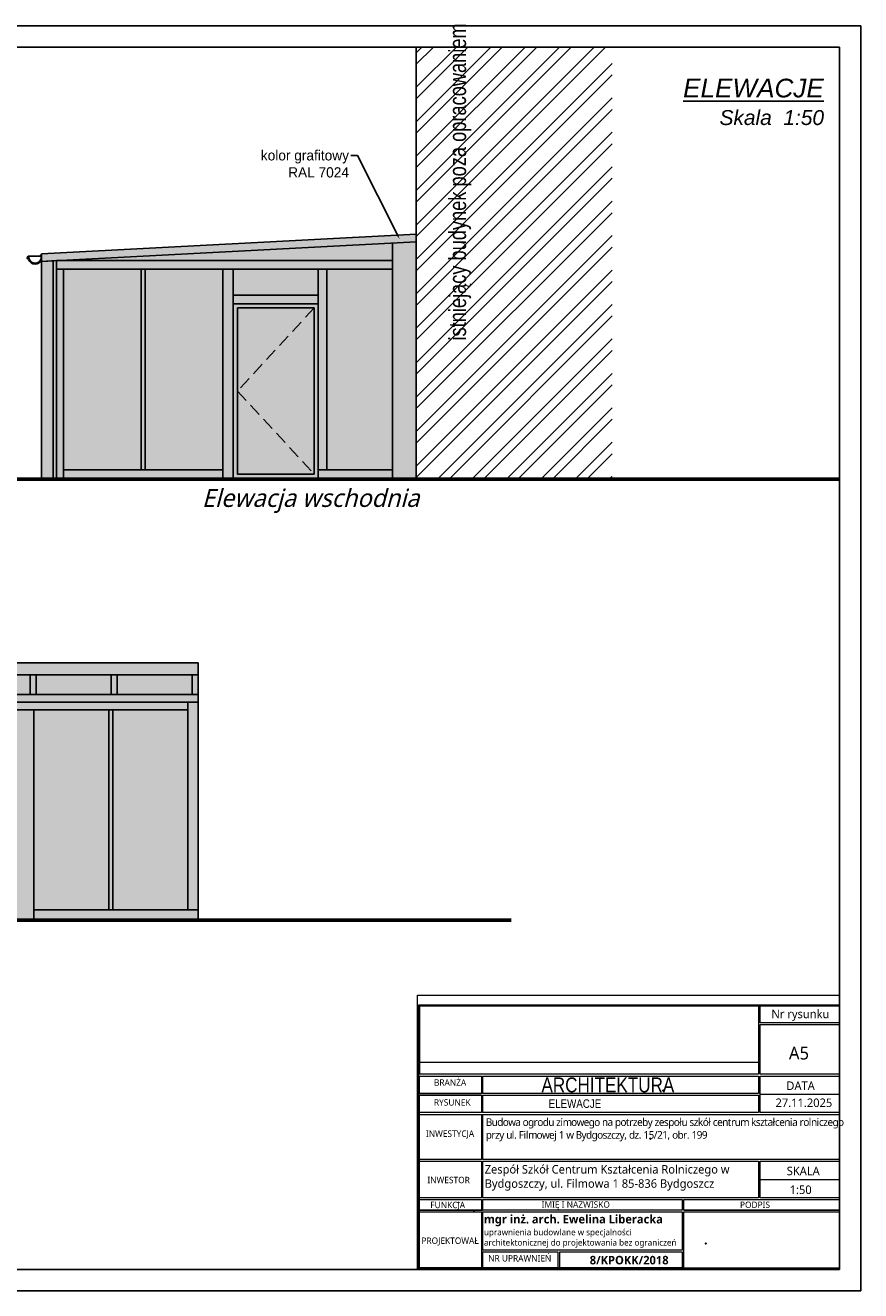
# Model space of a CAD drawing. Header units: millimetres. Extents: x 0 to 27018, y 10208 to 12867.
# Tile 25 of 25: x 25571 to 26551, y 10208 to 11693. Entities that reach past the tile are written whole.
import ezdxf
from ezdxf import colors
from ezdxf.entities.mleader import LeaderData, LeaderLine
from ezdxf.math import Vec2, Vec3

# ---------------------------------------------------------------- set-up
doc = ezdxf.new("R2010")
doc.units = ezdxf.units.MM
doc.linetypes.add('1105-AUCH-KA-Auchan inw$0$DASHED2', pattern=[0.375, 0.25, -0.125])
doc.linetypes.add('OTKJ_A05', pattern=[2, 1.5, -0.5])
for name, color, linetype, lineweight in [('0-A-wymiary', 7, 'Continuous', 9), ('0. PRZEKROJOWA', 7, 'Continuous', 30), ('isa_V10520003E16E075_TUsr', 7, 'Continuous', 25), ('isa_V10520003E16E075_TUsr_19165818BF56C1D4', 5, 'OTKJ_A05', 25), ('opis', 241, 'Continuous', 13), ('Pikiety', 18, 'Continuous', 0), ('Punkty o określonej wysokości', 5, 'Continuous', 0), ('wymiar', 13, 'Continuous', 13), ('WYPELNIENIE', 252, 'Continuous', 18)]:
    doc.layers.add(name, color=color, linetype=linetype, lineweight=lineweight)
doc.layers.add('Znak północy', color=7, linetype='Continuous')
doc.styles.add('MÓJ', font='txt', dxfattribs={"width": 0.8, "height": 20})
doc.styles.add('tekst', font='segoeui.ttf', dxfattribs={"height": 20})
picture_1 = doc.add_image_def('image1.jpg', size_in_pixel=(1523, 254))

# ---------------------------------------------------------------- blocks, each defined once
blk = doc.blocks.new('OTRS_P05')
at = {"layer": 'isa_V10520003E16E075_TUsr', "true_color": 0x0a0909}
h = blk.add_hatch(color=18, dxfattribs=at)
h.dxf.hatch_style = 1
h.paths.add_polyline_path([(0.09, 0, 1), (-0.09, 0, 1)])
at = {"layer": 'isa_V10520003E16E075_TUsr', "color": 18, "true_color": 0x0a0909}
blk.add_lwpolyline([(0.09, 0, 1), (-0.09, 0, 1)], format="xyb", close=True, dxfattribs=at)
at = {"layer": 'isa_V10520003E16E075_TUsr_19165818BF56C1D4', "color": 18, "true_color": 0x0a0909}
blk.add_circle((0, 0), 0.09, dxfattribs=at)
blk = doc.blocks.new('OTRN_P05')
at = {"layer": 'isa_V10520003E16E075_TUsr', "true_color": 0x0a0909}
h = blk.add_hatch(color=18, dxfattribs=at)
h.dxf.hatch_style = 1
h.paths.add_polyline_path([(0.09, 0, 1), (-0.09, 0, 1)])
at = {"layer": 'isa_V10520003E16E075_TUsr', "color": 18, "true_color": 0x0a0909}
blk.add_lwpolyline([(0.09, 0, 1), (-0.09, 0, 1)], format="xyb", close=True, dxfattribs=at)
at = {"layer": 'isa_V10520003E16E075_TUsr_19165818BF56C1D4', "color": 18, "true_color": 0x0a0909}
blk.add_circle((0, 0), 0.09, dxfattribs=at)
blk = doc.blocks.new('SUPS01_08')
at = {"lineweight": 18, "true_color": 0x0000ff}
h = blk.add_hatch(color=5, dxfattribs=at)
h.dxf.hatch_style = 1
h.paths.add_polyline_path([(0.09, 0, 1), (-0.09, 0, 1)])
at = {"color": 18, "lineweight": 18, "true_color": 0x0a0909}
blk.add_circle((0, 0), 0.09, dxfattribs=at)

msp = doc.modelspace()

# ---------------------------------------------------------------- hatches: boundary and pattern name
at = {"true_color": 0x2e3234}
h = msp.add_hatch(color=250, dxfattribs=at)
h.dxf.hatch_style = 1
h.paths.add_polyline_path([(26001.7, 11417.2), (26001.7, 11407.2), (26001.7, 11171.7), (25924.7, 11171.7), (25914.7, 11171.7), (25914.7, 11161.7), (25814.7, 11161.7), (25814.7, 11160.7), (25802.7, 11160.7), (25802.7, 11171.7), (25711.7, 11171.7), (25706.7, 11171.7), (25615.7, 11171.7), (25615.7, 11407.2), (25607.5, 11407.2), (25607.5, 11160.7), (26029.7, 11160.7), (26029.7, 11439.4), (26001.7, 11437.9)])
h.paths.add_polyline_path([(25706.7, 11407.2), (25706.7, 11171.7), (25711.7, 11171.7), (25711.7, 11407.2)])
h.paths.add_polyline_path([(25802.7, 11407.2), (25802.7, 11171.7), (25802.7, 11160.7), (25814.7, 11160.7), (25814.7, 11161.7), (25814.7, 11366.7), (25814.7, 11376.7), (25814.7, 11407.2)])
h.paths.add_polyline_path([(25914.7, 11161.7), (25914.7, 11171.7), (25914.7, 11173.7), (25914.7, 11366.7), (25814.7, 11366.7), (25814.7, 11161.7)])
h.paths.add_polyline_path([(25914.7, 11366.7), (25914.7, 11376.7), (25814.7, 11376.7), (25814.7, 11366.7)])
h.paths.add_polyline_path([(25615.7, 11417.2), (25607.5, 11417.2), (25607.5, 11407.2), (25615.7, 11407.2), (25706.7, 11407.2), (25711.7, 11407.2), (25802.7, 11407.2), (25814.7, 11407.2), (25914.7, 11407.2), (25924.7, 11407.2), (26001.7, 11407.2), (26001.7, 11417.2)])
h.paths.add_polyline_path([(26001.7, 11437.9), (26029.7, 11439.4), (26029.7, 11448.4), (25589.7, 11425.3), (25589.7, 11424.1), (25589.7, 11418.5), (25589.7, 11416.3), (25603.7, 11417), (25607.5, 11417.2), (25615.7, 11417.7)])
h.paths.add_polyline_path([(25819.7, 11361.7), (25909.7, 11361.7), (25909.7, 11166.7), (25819.7, 11166.7), (25819.7, 11264.2)], flags=16)
at = {"true_color": 0x9dbbcd}
h = msp.add_hatch(color=9, dxfattribs=at)
h.dxf.hatch_style = 1
h.set_gradient(color1=(157, 187, 205), color2=(53, 95, 115), centered=1, name='CYLINDER')
h.paths.add_polyline_path([(25615.7, 11417.2), (26001.7, 11417.2), (26001.7, 11437.9), (25615.7, 11417.7)])
h.paths.add_polyline_path([(25924.7, 11407.2), (25924.7, 11171.7), (26001.7, 11171.7), (26001.7, 11407.2)])
h.paths.add_polyline_path([(25814.7, 11407.2), (25814.7, 11376.7), (25914.7, 11376.7), (25914.7, 11407.2)])
h.paths.add_polyline_path([(25819.7, 11264.2), (25909.7, 11361.7), (25819.7, 11361.7)])
h.paths.add_polyline_path([(25909.7, 11166.7), (25909.7, 11361.7), (25819.7, 11264.2)])
h.paths.add_polyline_path([(25819.7, 11264.2), (25819.7, 11166.7), (25909.7, 11166.7)])
h.paths.add_polyline_path([(25711.7, 11407.2), (25711.7, 11171.7), (25802.7, 11171.7), (25802.7, 11407.2)])
h.paths.add_polyline_path([(25615.7, 11171.7), (25706.7, 11171.7), (25706.7, 11407.2), (25615.7, 11407.2)])
at = {"true_color": 0x2e3234}
h = msp.add_hatch(color=250, dxfattribs=at)
h.dxf.hatch_style = 1
h.paths.add_polyline_path([(25589.7, 11416.3), (25589.7, 11160.7), (25603.7, 11160.7), (25603.7, 11417)])
h.paths.add_polyline_path([(25603.7, 11417), (25603.7, 11160.7), (25607.5, 11160.7), (25607.5, 11407.2), (25607.5, 11417.2)])
h = msp.add_hatch(color=250, dxfattribs=at)
h.dxf.hatch_style = 1
h.paths.add_polyline_path([(25914.7, 11376.7), (25914.7, 11366.7), (25914.7, 11173.7), (25914.7, 11171.7), (25924.7, 11171.7), (25924.7, 11407.2), (25914.7, 11407.2)])
h = msp.add_hatch(color=250, dxfattribs=at)
h.dxf.hatch_style = 1
h.paths.add_polyline_path([(25773.7, 10931), (25773.7, 10945), (24973.7, 10945), (24973.7, 10931), (25192.7, 10931), (25199.7, 10931), (25287.7, 10931), (25294.7, 10931), (25479.7, 10931), (25486.7, 10931), (25576.7, 10931), (25583.7, 10931), (25671.7, 10931), (25678.7, 10931), (25766.7, 10931), (25773.7, 10931)], is_closed=False)
h = msp.add_hatch(color=250, dxfattribs=at)
h.dxf.hatch_style = 1
h.paths.add_polyline_path([(24973.7, 10898.9), (24978.5, 10898.9), (24990.5, 10898.9), (25192.7, 10898.9), (25192.7, 10907.9), (24973.7, 10907.9)])
h.paths.add_polyline_path([(24978.5, 10898.9), (24978.5, 10649.9, -1), (24990.5, 10649.9), (24990.5, 10898.9)])
h.paths.add_polyline_path([(24978.5, 10649.9, 1), (24990.5, 10649.9, 1)])
h.paths.add_polyline_path([(25192.7, 10643.3), (25448.7, 10643.3), (25448.7, 10655.3), (25388.7, 10655.3), (25376.7, 10655.3), (25287.2, 10655.3), (25282.2, 10655.3), (25192.7, 10655.3)])
h.paths.add_polyline_path([(25282.2, 10889.9), (25282.2, 10655.3), (25287.2, 10655.3), (25287.2, 10889.9)])
h.paths.add_polyline_path([(25388.7, 10849.3), (25388.7, 10859.3), (25388.7, 10889.9), (25376.7, 10889.9), (25376.7, 10655.3), (25388.7, 10655.3)])
h.paths.add_polyline_path([(25388.7, 10849.3), (25448.7, 10849.3), (25458.7, 10849.3), (25568.7, 10849.3), (25568.7, 10859.3), (25388.7, 10859.3)])
h.paths.add_polyline_path([(25458.7, 10644.3), (25458.7, 10849.3), (25448.7, 10849.3), (25448.7, 10655.3), (25448.7, 10643.3), (25458.7, 10643.3)])
h.paths.add_polyline_path([(25568.7, 10655.3), (25568.7, 10849.3), (25458.7, 10849.3), (25458.7, 10644.3), (25568.7, 10644.3)])
h.paths.add_polyline_path([(25568.7, 10859.3), (25568.7, 10849.3), (25568.7, 10655.3), (25568.7, 10644.3), (25568.7, 10643.3), (25580.7, 10643.3), (25580.7, 10655.3), (25580.7, 10889.9), (25568.7, 10889.9)])
h.paths.add_polyline_path([(25668.7, 10889.9), (25668.7, 10655.3), (25673.7, 10655.3), (25673.7, 10889.9)])
h.paths.add_polyline_path([(25773.7, 10898.9), (25761.7, 10898.9), (25761.7, 10889.9), (25761.7, 10655.3), (25773.7, 10655.3)])
h.paths.add_polyline_path([(25192.7, 10889.9), (25282.2, 10889.9), (25287.2, 10889.9), (25376.7, 10889.9), (25388.7, 10889.9), (25568.7, 10889.9), (25580.7, 10889.9), (25668.7, 10889.9), (25673.7, 10889.9), (25761.7, 10889.9), (25761.7, 10898.9), (25192.7, 10898.9)])
h.paths.add_polyline_path([(25773.7, 10907.9), (25678.7, 10907.9), (25671.7, 10907.9), (25583.7, 10907.9), (25576.7, 10907.9), (25486.7, 10907.9), (25479.7, 10907.9), (25389.7, 10907.9), (25382.7, 10907.9), (25294.7, 10907.9), (25287.7, 10907.9), (25199.7, 10907.9), (25192.7, 10907.9), (25192.7, 10898.9), (25761.7, 10898.9), (25773.7, 10898.9)])
h.paths.add_polyline_path([(25773.7, 10931), (25766.7, 10931), (25766.7, 10907.9), (25773.7, 10907.9)])
h.paths.add_polyline_path([(25678.7, 10907.9), (25678.7, 10931), (25671.7, 10931), (25671.7, 10907.9), (25678.7, 10907.9)], is_closed=False)
h.paths.add_polyline_path([(25583.7, 10907.9), (25583.7, 10931), (25576.7, 10931), (25576.7, 10907.9)])
h.paths.add_polyline_path([(25486.7, 10907.9), (25486.7, 10931), (25479.7, 10931), (25479.7, 10907.9)])
h.paths.add_polyline_path([(25389.7, 10907.9), (25389.7, 10931), (25382.7, 10931), (25382.7, 10907.9), (25389.7, 10907.9)], is_closed=False)
h.paths.add_polyline_path([(25294.7, 10931), (25287.7, 10931), (25287.7, 10907.9), (25294.7, 10907.9)])
h.paths.add_polyline_path([(25199.7, 10931), (25192.7, 10931), (25192.7, 10907.9), (25199.7, 10907.9)])
h.paths.add_polyline_path([(25463.7, 10844.3), (25563.7, 10844.3), (25563.7, 10649.3), (25463.7, 10649.3), (25463.7, 10746.8)], flags=16)
at = {"true_color": 0x9dbbcd}
h = msp.add_hatch(color=9, dxfattribs=at)
h.dxf.hatch_style = 1
h.set_gradient(color1=(157, 187, 205), color2=(53, 95, 115), centered=1, name='CYLINDER')
h.paths.add_polyline_path([(25673.7, 10889.9), (25673.7, 10655.3), (25761.7, 10655.3), (25761.7, 10889.9)])
h.paths.add_polyline_path([(25580.7, 10655.3), (25668.7, 10655.3), (25668.7, 10889.9), (25580.7, 10889.9)])
h.paths.add_polyline_path([(25388.7, 10859.3), (25568.7, 10859.3), (25568.7, 10889.9), (25388.7, 10889.9)])
h.paths.add_polyline_path([(25463.7, 10746.8), (25563.7, 10844.3), (25463.7, 10844.3)])
h.paths.add_polyline_path([(25563.7, 10649.3), (25563.7, 10844.3), (25463.7, 10746.8)])
h.paths.add_polyline_path([(25463.7, 10746.8), (25463.7, 10649.3), (25563.7, 10649.3)])
h.paths.add_polyline_path([(25388.7, 10655.3), (25448.7, 10655.3), (25448.7, 10849.3), (25388.7, 10849.3)])
h.paths.add_polyline_path([(25287.2, 10889.9), (25287.2, 10655.3), (25376.7, 10655.3), (25376.7, 10889.9)])
h.paths.add_polyline_path([(25192.7, 10655.3), (25282.2, 10655.3), (25282.2, 10889.9), (25192.7, 10889.9)])
h.paths.add_polyline_path([(25287.7, 10931), (25199.7, 10931), (25199.7, 10907.9), (25287.7, 10907.9)])
h.paths.add_polyline_path([(25479.7, 10907.9), (25479.7, 10931), (25294.7, 10931), (25294.7, 10907.9), (25382.7, 10907.9), (25382.7, 10931), (25389.7, 10931), (25389.7, 10907.9)])
h.paths.add_polyline_path([(25576.7, 10907.9), (25576.7, 10931), (25486.7, 10931), (25486.7, 10907.9)])
h.paths.add_polyline_path([(25671.7, 10907.9), (25671.7, 10931), (25583.7, 10931), (25583.7, 10907.9), (25671.7, 10907.9)], is_closed=False)
h.paths.add_polyline_path([(25773.7, 10907.9), (25766.7, 10907.9), (25766.7, 10931), (25678.7, 10931), (25678.7, 10907.9), (25773.7, 10907.9)], is_closed=False)
at = {"true_color": 0x2e3234}
h = msp.add_hatch(color=250, dxfattribs=at)
h.dxf.hatch_style = 1
h.paths.add_polyline_path([(25761.7, 10655.3), (25673.7, 10655.3), (25668.7, 10655.3), (25580.7, 10655.3), (25580.7, 10643.3), (25773.7, 10643.3), (25773.7, 10655.3)])
at = {"layer": 'WYPELNIENIE'}
h = msp.add_hatch(dxfattribs=at)
h.set_pattern_fill('ANSI32', color=256, scale=3)
h.set_pattern_definition([(45, (0, 3533.518), (-20.205576, 20.205576), []), (45, (13.47, 3533.518), (-20.205576, 20.205576), [])])
h.paths.add_polyline_path([(26029.7, 11667.7), (26029.7, 11448.4), (26029.7, 11439.4), (26029.7, 11160.7), (26259.7, 11160.7), (26259.7, 11667.7)])
h.paths.add_polyline_path([(24716.6, 11448.5), (24716.6, 11667.7), (24577, 11667.7), (24577, 11160.8), (24716.6, 11160.8)])

# ---------------------------------------------------------------- linework, layer by layer
for p, q in [((26029.7, 11448.4), (26029.7, 11667.7)), ((25589.7, 11425.3), (26029.7, 11448.4)), ((25589.7, 11416.3), (26029.7, 11439.4)), ((26001.7, 11437.9), (26001.7, 11160.7)), ((26029.7, 11448.4), (26029.7, 11160.7)), ((25574.2, 11422.4), (25588.7, 11422.5)), ((25589.7, 11416.3), (25589.7, 11425.3)), ((25607.5, 11417.2), (25589.7, 11416.3)), ((25589.7, 11416.3), (25589.7, 11160.7)), ((25589.7, 11416.3), (25589.7, 11160.7)), ((25603.7, 11417), (25603.7, 11160.7)), ((25607.5, 11160.7), (25607.5, 11417.2)), ((26001.7, 11417.2), (25607.5, 11417.2)), ((26001.7, 11407.2), (25607.5, 11407.2)), ((25615.7, 11417.7), (25615.7, 11417.2)), ((25615.7, 11407.2), (25615.7, 11160.7)), ((25706.7, 11407.2), (25706.7, 11171.7)), ((25711.7, 11407.2), (25711.7, 11171.7)), ((25814.7, 11407.2), (25814.7, 11160.7)), ((25914.7, 11173.7), (25914.7, 11407.2)), ((25914.7, 11407.2), (25924.7, 11407.2)), ((25924.7, 11407.2), (25924.7, 11171.7)), ((25814.7, 11376.7), (25914.7, 11376.7)), ((25814.7, 11161.7), (25814.7, 11366.7)), ((25814.7, 11366.7), (25914.7, 11366.7)), ((25814.7, 11366.7), (25914.7, 11366.7)), ((25914.7, 11366.7), (25914.7, 11161.7)), ((25802.7, 11171.7), (25615.7, 11171.7)), ((26001.7, 11171.7), (25914.7, 11171.7)), ((26029.7, 11160.7), (25607.5, 11160.7)), ((25773.7, 10945), (24973.7, 10945)), ((25773.7, 10931), (25773.7, 10945)), ((24973.7, 10931), (25773.7, 10931)), ((25773.7, 10931), (25773.7, 10643.3)), ((24973.7, 10907.9), (25773.7, 10907.9)), ((24973.7, 10898.9), (25773.7, 10898.9)), ((25761.7, 10889.9), (25192.7, 10889.9)), ((25580.7, 10889.9), (25580.7, 10643.3)), ((25668.7, 10889.9), (25668.7, 10655.3)), ((25673.7, 10889.9), (25673.7, 10655.3)), ((25761.7, 10898.9), (25761.7, 10655.3)), ((25580.7, 10655.3), (25773.7, 10655.3))]:
    msp.add_line(p, q)
at = {"linetype": '1105-AUCH-KA-Auchan inw$0$DASHED2', "ltscale": 60}
for p, q in [((25909.7, 11361.7), (25819.7, 11264.2)), ((25819.7, 11264.2), (25909.7, 11166.7))]:
    msp.add_line(p, q, dxfattribs=at)
at = {"lineweight": 0}
for p, q in [((26033.3, 10462.3), (26033.3, 10542.5)), ((26033.3, 10528.4), (26033.3, 10462.3))]:
    msp.add_line(p, q, dxfattribs=at)
at = {"color": 0, "linetype": 'Continuous'}
msp.add_line((26033.3, 10462.2), (26033.3, 10542.5), dxfattribs=at)
at = {"linetype": 'Continuous', "lineweight": 0}
msp.add_line((26526.3, 10302.9), (26526.3, 10369.5), dxfattribs=at)
for points in [[(25573.9, 11419, -0.518937), (25573.3, 11421.2)], [(25574, 11419.5, -0.517632), (25573.6, 11420.9)], [(25573.8, 11419.8, -1.481785), (25575.2, 11420.5)], [(25573.8, 11419.8, -1.474629), (25575.2, 11420.5)], [(25589.6, 11421, -0.862296), (25575.1, 11418.9)], [(25575.7, 11418.1, -0.076996), (25575.2, 11420.5)], [(25575.7, 11418, -0.077746), (25575.2, 11420.5)], [(25589.6, 11420.9, -0.771015), (25575.5, 11418.4)], [(25589.6, 11421.9, -0.804641), (25575.7, 11418)], [(25589.6, 11421.9, -0.804816), (25575.7, 11418.1)], [(25589.8, 11418.7, -0.737622), (25574.7, 11418.7)]]:
    msp.add_lwpolyline(points, format="xyb")
for points in [[(25573.3, 11421.2), (25574.2, 11422.4)], [(25573.6, 11420.9), (25574.6, 11422.1)], [(25575, 11420.9), (25574.1, 11421.1)], [(25574.6, 11422.1), (25574.2, 11422.4)], [(25575.7, 11417.6), (25575, 11421)], [(25588.9, 11423.9), (25588.5, 11423.5)], [(25588.8, 11423.1), (25588.5, 11423.5)], [(25588.7, 11422.5), (25589.3, 11423.5)], [(25589.2, 11423.5), (25588.8, 11423.1)], [(25589.8, 11424.2), (25588.9, 11423.9)]]:
    msp.add_lwpolyline(points)
for points in [[(25802.7, 11407.2), (25814.7, 11407.2), (25814.7, 11160.7), (25802.7, 11160.7)], [(25814.7, 11366.7), (25914.7, 11366.7), (25914.7, 11161.7), (25814.7, 11161.7)], [(25819.7, 11361.7), (25909.7, 11361.7), (25909.7, 11166.7), (25819.7, 11166.7)], [(25576.7, 10931), (25583.7, 10931), (25583.7, 10907.9), (25576.7, 10907.9)], [(25671.7, 10931), (25678.7, 10931), (25678.7, 10907.9), (25671.7, 10907.9)], [(25766.7, 10931), (25773.7, 10931), (25773.7, 10907.9), (25766.7, 10907.9)]]:
    msp.add_lwpolyline(points, close=True)
at = {"lineweight": 0}
msp.add_lwpolyline([(26031.3, 10555.3), (26526.3, 10555.3), (26526.3, 10233.3), (26031.3, 10233.3)], close=True, dxfattribs=at)
at = {"layer": '0-A-wymiary', "linetype": 'ByBlock'}
for p, q in [((26527.3, 10543.5), (26032.3, 10543.5)), ((26032.3, 10543.5), (26032.3, 10233.3)), ((26033.3, 10542.5), (26431.3, 10542.5)), ((26060.1, 10543.5), (26527.3, 10543.5)), ((26431.3, 10542.5), (26431.3, 10462.3)), ((26433.3, 10542.5), (26526.3, 10542.5)), ((26433.3, 10522.6), (26433.3, 10542.5)), ((26526.3, 10542.5), (26526.3, 10522.6)), ((26526.3, 10522.6), (26433.3, 10522.6)), ((26433.3, 10520.6), (26526.3, 10520.6)), ((26433.3, 10462.3), (26433.3, 10520.6)), ((26526.3, 10527.2), (26526.3, 10522.6)), ((26526.3, 10506.9), (26526.3, 10462.3)), ((26431.3, 10462.3), (26033.3, 10462.3)), ((26431.3, 10462.3), (26033.3, 10462.3)), ((26107.3, 10460.3), (26107.3, 10439.8)), ((26526.3, 10462.3), (26433.3, 10462.3)), ((26526.3, 10462.3), (26433.3, 10462.3)), ((26526.3, 10460.3), (26526.3, 10417.3)), ((26033.3, 10439.8), (26106.3, 10439.8)), ((26033.3, 10370.5), (26033.3, 10437.1)), ((26107.3, 10437.8), (26107.3, 10417.3)), ((26433.3, 10438.8), (26526.3, 10438.8)), ((26526.3, 10437.1), (26526.3, 10371.5)), ((26033.3, 10415.3), (26106.3, 10415.3)), ((26033.3, 10372.3), (26033.3, 10415.3)), ((26033.3, 10362.3), (26033.3, 10415.3)), ((26033.3, 10415.3), (26106.3, 10415.3)), ((26106.3, 10415.3), (26106.3, 10362.3)), ((26107.3, 10415.3), (26107.3, 10385.3)), ((26107.3, 10415.3), (26526.3, 10415.3)), ((26526.3, 10415.3), (26526.3, 10362.3)), ((26107.3, 10385.3), (26107.3, 10362.3)), ((26033.3, 10298.9), (26033.3, 10371.5)), ((26106.3, 10362.3), (26033.3, 10362.3)), ((26106.3, 10362.3), (26033.3, 10362.3)), ((26526.3, 10362.3), (26107.3, 10362.3)), ((26107.3, 10360.3), (26107.3, 10317.3)), ((26433.3, 10338.8), (26526.3, 10338.8)), ((26107.3, 10315.3), (26107.3, 10302.9)), ((26107.3, 10315.3), (26107.3, 10302.9)), ((26033.3, 10302.9), (26107.3, 10302.9)), ((26033.3, 10300.9), (26106.3, 10300.9)), ((26033.3, 10300.9), (26107.3, 10300.9)), ((26033.3, 10234.3), (26033.3, 10300.9)), ((26106.3, 10300.9), (26106.3, 10235.3)), ((26107.3, 10300.9), (26341.8, 10300.9)), ((26107.3, 10300.9), (26341.8, 10300.9)), ((26107.3, 10300.9), (26107.3, 10256.1)), ((26107.3, 10256.1), (26107.3, 10300.9)), ((26341.8, 10300.9), (26341.8, 10298.9)), ((26341.8, 10300.9), (26341.8, 10256.1)), ((26343.8, 10302.9), (26526.3, 10302.9)), ((26343.8, 10300.9), (26431.3, 10300.9)), ((26343.8, 10300.9), (26526.3, 10300.9)), ((26343.8, 10235.3), (26343.8, 10300.9)), ((26343.8, 10300.9), (26526.3, 10300.9)), ((26526.3, 10300.9), (26526.3, 10235.3)), ((26341.8, 10256.1), (26107.3, 10256.1)), ((26107.3, 10254.1), (26107.3, 10235.3)), ((26107.3, 10235.3), (26107.3, 10254.1)), ((26196, 10254.1), (26196, 10234.3)), ((26106.3, 10235.3), (26033.3, 10235.3)), ((26033.3, 10235.3), (26526.3, 10235.3)), ((26033.3, 10233.3), (26106.3, 10233.3)), ((26057.3, 10233.3), (26526.3, 10233.3)), ((26107.3, 10233.3), (26341.8, 10233.3)), ((26343.8, 10233.3), (26526.3, 10233.3))]:
    msp.add_line(p, q, dxfattribs=at)
for points in [[(26106.3, 10439.8), (26033.3, 10439.8), (26033.3, 10460.3), (26106.3, 10460.3)], [(26107.3, 10460.3), (26431.3, 10460.3), (26431.3, 10439.8), (26107.3, 10439.8)], [(26458.3, 10460.3), (26526.3, 10460.3), (26526.3, 10417.3), (26458.3, 10417.3)], [(26106.3, 10417.3), (26033.3, 10417.3), (26033.3, 10437.8), (26106.3, 10437.8)], [(26106.3, 10417.3), (26033.3, 10417.3), (26033.3, 10437.8), (26106.3, 10437.8)], [(26107.3, 10437.8), (26431.3, 10437.8), (26431.3, 10417.3), (26107.3, 10417.3)], [(26106.3, 10317.3), (26033.3, 10317.3), (26033.3, 10360.3), (26106.3, 10360.3)], [(26107.3, 10360.3), (26431.3, 10360.3), (26431.3, 10317.3), (26107.3, 10317.3)], [(26106.3, 10302.9), (26033.3, 10302.9), (26033.3, 10315.3), (26106.3, 10315.3)], [(26107.3, 10315.3), (26341.8, 10315.3), (26341.8, 10302.9), (26107.3, 10302.9)], [(26196, 10235.3), (26107.3, 10235.3), (26107.3, 10254.1), (26196, 10254.1)], [(26198, 10254.1), (26341.8, 10254.1), (26341.8, 10235.3), (26198, 10235.3)]]:
    msp.add_lwpolyline(points, dxfattribs=at)
for points in [[(26033.3, 10460.3), (26106.3, 10460.3), (26106.3, 10439.8), (26033.3, 10439.8)], [(26433.3, 10460.3), (26526.3, 10460.3), (26526.3, 10417.3), (26433.3, 10417.3)], [(26033.3, 10437.8), (26106.3, 10437.8), (26106.3, 10417.3), (26033.3, 10417.3)], [(26033.3, 10360.3), (26106.3, 10360.3), (26106.3, 10317.3), (26033.3, 10317.3)], [(26433.3, 10360.3), (26526.3, 10360.3), (26526.3, 10317.3), (26433.3, 10317.3)], [(26033.3, 10315.3), (26106.3, 10315.3), (26106.3, 10302.9), (26033.3, 10302.9)], [(26343.8, 10315.3), (26526.3, 10315.3), (26526.3, 10302.9), (26343.8, 10302.9)], [(26198, 10254.1), (26341.8, 10254.1), (26341.8, 10235.3), (26198, 10235.3)]]:
    msp.add_lwpolyline(points, close=True, dxfattribs=at)
msp.add_point((26097.1, 10301.1), dxfattribs=at)
msp.add_point((26097.1, 10301.1), dxfattribs=at)
at = {"layer": '0. PRZEKROJOWA', "lineweight": 60}
for p, q in [((26526.3, 11160.7), (25371.1, 11160.7)), ((24577, 10643.3), (26141, 10643.3))]:
    msp.add_line(p, q, dxfattribs=at)
at = {"layer": 'Znak północy', "ltscale": 10}
for points in [[(24452, 11692.7), (26551.3, 11692.7), (26551.3, 10208.3), (24452, 10208.3)], [(24577, 11667.7), (26526.3, 11667.7), (26526.3, 10233.3), (24577, 10233.3)]]:
    msp.add_lwpolyline(points, close=True, dxfattribs=at)

# ---------------------------------------------------------------- block references
at = {"layer": 'Pikiety', "color": 18, "true_color": 0x000000, "xscale": 5, "yscale": 5, "zscale": 5}
for name, p in [('OTRN_P05', (26319.4, 10443.2)), ('OTRS_P05', (26304.4, 10386.7)), ('OTRS_P05', (26369.4, 10263.8))]:
    msp.add_blockref(name, p, dxfattribs=at)
at = {"layer": 'Punkty o określonej wysokości', "color": 5, "true_color": 0x0000ff, "xscale": 5, "yscale": 5, "zscale": 5}
msp.add_blockref('SUPS01_08', (26079.2, 10311.8), dxfattribs=at)

# ---------------------------------------------------------------- texts
at = {"layer": '0-A-wymiary', "linetype": 'ByBlock', "attachment_point": 1, "style": 'tekst'}
for s, width, heights, insert, char_height, own_width in [('{\\f@Microsoft YaHei Light|b0|i0|c238|p34;Nr rysunku}', 375.174, [18.6], (26446.5, 10538.1, -1), 10, 187.587), ('{\\f@Microsoft YaHei Light|b0|i0|c238|p34;BRANŻA}', 375.174, [0], (26050.4, 10456.4, -1), 7.5, 187.587), ('{\\FTechnicLite|c2;ARCHITEKTURA}', 375.174, [0], (26176.6, 10458.6, -1), 17.5, 187.587), ('{\\f@Microsoft YaHei Light|b0|i0|c238|p34;DATA}', 375.174, [0], (26464, 10453.9, -1), 10, 187.587), ('{\\f@Microsoft YaHei Light|b0|i0|c238|p34;INWESTYCJA}', 375.174, [0], (26041, 10396.4, -1), 7.5, 187.587), ('{\\f@Microsoft YaHei Light|b0|i0|c238|p34;SKALA}', 375.174, [0], (26464.5, 10353.9, -1), 10, 187.587), ('{\\f@Microsoft YaHei Light|b0|i0|c238|p34;INWESTOR}', 375.174, [0], (26042.8, 10342, -1), 7.5, 187.587), ('{\\f@Microsoft YaHei Light|b0|i0|c238|p34;FUNKCJA}', 375.174, [0], (26046.2, 10312.7), 7.5, 187.587), ('{\\fYu Gothic Medium|b0|i0|c238|p34;IMIĘ I NAZWISKO}', 375.174, [0], (26176.9, 10313.2), 7.5, 187.587), ('{\\fYu Gothic Medium|b0|i0|c238|p34;PODPIS}', 375.174, [0], (26409.6, 10312.9), 7.5, 187.587), ('{\\f@Microsoft YaHei Light|b1|i0|c238|p34;\\H1.37614x;mgr inż. arch. Ewelina Liberacka\\P\\f@Microsoft YaHei Light|b0|i0|c238|p34;\\H0.72667x;uprawnienia budowlane w specjalności\\Parchitektonicznej do projektowania bez ograniczeń}', 787.56, [155.3], (26109.1, 10297.3), 7.267, 393.78), ('{\\f@Microsoft YaHei Light|b0|i0|c238|p34;PROJEKTOWAŁ}', 375.174, [0], (26035.7, 10270.8, -1), 7.5, 187.587), ('{\\f@Microsoft YaHei Light|b0|i0|c238|p34;NR UPRAWNIEŃ}', 375.174, [0], (26114.1, 10250.1), 7.5, 187.587), ('\\A1;{\\f@Microsoft YaHei Light|b1|i0|c238|p34;8/KPOKK/2018}', 438.023, [185.6], (26233.3, 10249.2), 10, 219.012)]:
    msp.add_mtext_dynamic_manual_height_columns(s, width=width, gutter_width=12.5, heights=heights, dxfattribs=dict(at, insert=insert, char_height=char_height)).dxf.set("width", own_width)
for s, insert, char_height, width in [('{\\f@Microsoft YaHei Light|b0|i0|c238|p34;A5}', (26467, 10494.7, -1), 15, 187.587), ('{\\f@Microsoft YaHei Light|b0|i0|c238|p34;RYSUNEK}', (26050.4, 10433.1, -1), 7.5, 187.587), ('      {\\FTechnicLite|c2;\\H0.714286x;ELEWACJE}', (26156.6, 10432.9), 14, 343.768), ('{\\f@Microsoft YaHei Light|b0|i0|c238|p34;27.11.2025}', (26451.3, 10433.9, -1), 10, 3751.737), ('{\\T0.9;\\f@Microsoft YaHei Light|b0|i0|c238|p34;Budowa ogrodu zimowego na potrzeby zespołu szkół centrum kształcenia rolniczego przy ul. Filmowej 1 w Bydgoszczy, dz. 15/21, obr. 199}', (26111.3, 10410.7), 9, 422.683), ('{\\A1;\\fMicrosoft YaHei Light|b0|i0|c238|p34;Zespół Szkół Centrum Kształcenia Rolniczego w \\PBydgoszczy, ul. Filmowa 1 85-836 Bydgoszcz}', (26110, 10355.8), 10, 7242.059), ('{\\f@Microsoft YaHei Light|b0|i0|c238|p34;1:50}', (26467.9, 10331.8, -1), 10, 187.587)]:
    msp.add_mtext(s, dxfattribs=dict(at, insert=insert, char_height=char_height, width=width))
at = {"layer": 'opis', "color": 7, "insert": (26033.3, 11149.2), "char_height": 21.06, "attachment_point": 3}
msp.add_mtext('{\\fMicrosoft YaHei UI Light|b0|i1|c238|p34;Elewacja wschodnia}', dxfattribs=at)
at = {"layer": 'WYPELNIENIE', "insert": (26068.1, 11695.7), "char_height": 20, "width": 535.675, "attachment_point": 3, "rotation": 90, "style": 'MÓJ'}
msp.add_mtext(' istniejący budynek poza opracowaniem', dxfattribs=at)
at = {"layer": 'Znak północy', "ltscale": 10}
for s, insert, char_height, attachment_point in [('{\\L\\fArial|b0|i1|c238|p34;ELEWACJE}', (26508, 11630.7), 21.938, 3), ('{\\fArial|b0|i1|c238|p34;Skala  1:50}', (26385.6, 11593.9), 17.55, 1)]:
    msp.add_mtext(s, dxfattribs=dict(at, insert=insert, char_height=char_height, attachment_point=attachment_point))

# ---------------------------------------------------------------- pictures from other files: only their frames are drawn
at = {"layer": 'wymiar'}
image = msp.add_image(picture_1, insert=(26033.3, 10476.2), size_in_units=(398, 66.4), dxfattribs=at)
image.dxf.flags = 7

# ---------------------------------------------------------------- leaders
at = {"layer": 'wymiar', "color": 0}
ml = msp.add_multileader_mtext('Standard', dxfattribs=at)
ml.set_content('kolor grafitowy\\PRAL 7024')
ml.set_leader_properties()
ml.build(insert=Vec2(0, 0))
ctx = ml.context
ctx.base_point, ctx.char_height, ctx.plane_origin = Vec3(25841.9, 11540.6), 12, Vec3(26010.1, 11442.5)
ctx.text_align_type = 2
notes = []
notes.append((ctx, [(0, (1, 1, 0), (25960.7, 11540.6), (-1, 0), 8, [(0, [(26010.1, 11442.5)], 0, [])])]))
ctx.mtext.insert, ctx.mtext.alignment, ctx.mtext.flow_direction = Vec3(25950.7, 11546.8), 3, 5
for ctx, leaders in notes:
    for number, flags, end, landing, length, lines in leaders:
        leader = LeaderData()
        leader.index, (leader.has_last_leader_line, leader.has_dogleg_vector, leader.attachment_direction) = number, flags
        leader.last_leader_point, leader.dogleg_vector, leader.dogleg_length = Vec3(end), Vec3(landing), length
        for number, points, colour, breaks in lines:
            line = LeaderLine()
            line.index, line.vertices, line.color, line.breaks = number, Vec3.list(points), colors.encode_raw_color(colour), breaks
            leader.lines.append(line)
        ctx.leaders.append(leader)

doc.saveas('drawing.dxf')
